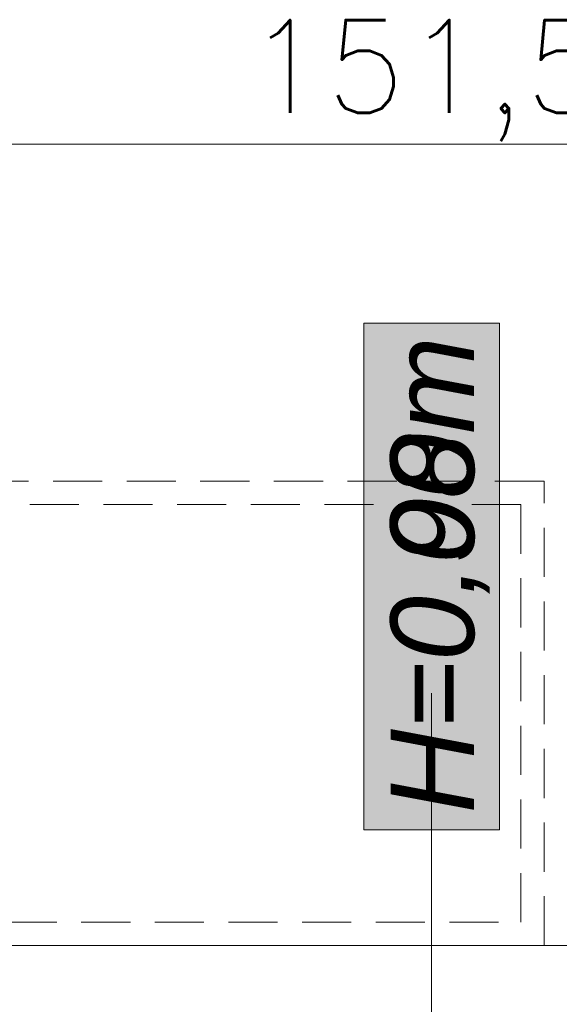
# Model space of a CAD drawing. Header units: millimetres. Extents: x -587 to 33545, y -26688 to 22494.
# Tile 187 of 256: x 11451 to 11521, y 9781 to 9908. Entities that reach past the tile are written whole.
import ezdxf

# ---------------------------------------------------------------- set-up
doc = ezdxf.new("R2010")
doc.units = ezdxf.units.MM
doc.header["$MEASUREMENT"] = 0
doc.linetypes.add('DASHED2', pattern=[9.525, 6.35, -3.175])
for name, color, linetype, lineweight in [('A_opisy', 166, 'Continuous', 15), ('A_wyposażenie', 7, 'Continuous', 9), ('Nowe_820-G Rysunki Obrazki_Nr_pióra__1', 7, 'Continuous', 13), ('wymiarowanie', 176, 'Continuous', 9)]:
    doc.layers.add(name, color=color, linetype=linetype, lineweight=lineweight)
doc.styles.add('ARIALL', font='GOTHIC.TTF', dxfattribs={"height": 40})
doc.styles.add('styl2', font='simplex.shx')
doc.dimstyles.new('Skala 1-50', dxfattribs={"dimtxt": 12, "dimasz": 5, "dimexe": 1, "dimexo": 1, "dimgap": 1.5, "dimtad": 1, "dimdec": 1, "dimrnd": 0.5, "dimtxsty": 'styl2', "dimblk": 'ARCHTICK', "dimcen": 5, "dimadec": 0, "dimazin": 0, "dimtfac": 1, "dimtdec": 1, "dimtmove": 1, "dimatfit": 3, "dimldrblk": 'ARCHTICK', "dimfxl": 5, "dimfxlon": 1, "dimlwd": -1, "dimlwe": -1, "dimarcsym": 0})

# ---------------------------------------------------------------- blocks, each defined once
blk = doc.blocks.new('_ArchTick')
at = {"color": 0, "linetype": 'ByBlock', "const_width": 0.15}
blk.add_lwpolyline([(-0.5, -0.5), (0.5, 0.5)], dxfattribs=at)
blk = doc.blocks.new('*D6224')
at = {"layer": 'Defpoints', "color": 0}
for p in [(11579.29, 9892.39), (11427.67, 9788.83), (11579.29, 9788.83)]:
    blk.add_point(p, dxfattribs=at)
at = {"layer": 'wymiarowanie', "color": 0}
for p, q in [((11427.67, 9887.39), (11427.67, 9893.39)), ((11579.29, 9887.39), (11579.29, 9893.39)), ((11427.67, 9892.39), (11579.29, 9892.39))]:
    blk.add_line(p, q, dxfattribs=at)
at = {"layer": 'wymiarowanie', "color": 0, "xscale": 5, "yscale": 5, "zscale": 5, "rotation": 180}
blk.add_blockref('_ArchTick', (11427.67, 9892.39), dxfattribs=at)
at = {"layer": 'wymiarowanie', "color": 0, "xscale": 5, "yscale": 5, "zscale": 5}
blk.add_blockref('_ArchTick', (11579.29, 9892.39), dxfattribs=at)
at = {"layer": 'wymiarowanie', "color": 0, "insert": (11503.48, 9900.59), "char_height": 12, "attachment_point": 5, "style": 'styl2'}
blk.add_mtext('151,5', dxfattribs=at)

msp = doc.modelspace()

# ---------------------------------------------------------------- hatches: boundary and pattern name
at = {"layer": 'A_opisy', "ltscale": 0.3, "true_color": 0xffffff}
msp.add_hatch(color=7, dxfattribs=at).paths.add_polyline_path([(11495.52, 9803.77), (11495.52, 9869.23), (11513.05, 9869.23), (11513.05, 9803.77)])
msp.add_hatch(color=7, dxfattribs=at).paths.add_polyline_path([(11495.52, 9803.77), (11495.52, 9869.23), (11513.05, 9869.23), (11513.05, 9803.77)])
msp.add_hatch(color=7, dxfattribs=at).paths.add_polyline_path([(11495.52, 9803.77), (11495.52, 9869.23), (11513.05, 9869.23), (11513.05, 9803.77)])
msp.add_hatch(color=7, dxfattribs=at).paths.add_polyline_path([(11495.52, 9803.77), (11495.52, 9869.23), (11513.05, 9869.23), (11513.05, 9803.77)])

# ---------------------------------------------------------------- linework, layer by layer
at = {"layer": 'A_opisy'}
msp.add_line((11504.29, 9687.98), (11504.29, 9821.45), dxfattribs=at)
at = {"layer": 'A_opisy', "ltscale": 0.3}
msp.add_lwpolyline([(11495.52, 9803.77), (11495.52, 9869.23), (11513.05, 9869.23), (11513.05, 9803.77)], close=True, dxfattribs=at)
msp.add_lwpolyline([(11495.52, 9803.77), (11495.52, 9869.23), (11513.05, 9869.23), (11513.05, 9803.77)], close=True, dxfattribs=at)
msp.add_lwpolyline([(11495.52, 9803.77), (11495.52, 9869.23), (11513.05, 9869.23), (11513.05, 9803.77)], close=True, dxfattribs=at)
msp.add_lwpolyline([(11495.52, 9803.77), (11495.52, 9869.23), (11513.05, 9869.23), (11513.05, 9803.77)], close=True, dxfattribs=at)
at = {"layer": 'A_wyposażenie', "color": 7, "linetype": 'DASHED2'}
for points in [[(11398.83, 9848.83), (11398.83, 9788.83), (11518.83, 9788.83), (11518.83, 9848.83)], [(11398.83, 9848.83), (11398.83, 9788.83), (11518.83, 9788.83), (11518.83, 9848.83)], [(11401.83, 9845.83), (11401.83, 9791.83), (11515.83, 9791.83), (11515.83, 9845.83)], [(11401.83, 9845.83), (11401.83, 9791.83), (11515.83, 9791.83), (11515.83, 9845.83)]]:
    msp.add_lwpolyline(points, close=True, dxfattribs=at)
at = {"layer": 'Nowe_820-G Rysunki Obrazki_Nr_pióra__1', "color": 7, "linetype": 'Continuous', "lineweight": 13}
for points in [[(11213.46, 9788.83), (11774.02, 9788.83)], [(11427.67, 9788.83), (11580.91, 9788.83)]]:
    msp.add_lwpolyline(points, dxfattribs=at)

# ---------------------------------------------------------------- texts
at = {"layer": 'A_opisy', "ltscale": 0.3, "insert": (11498.98, 9805.89), "char_height": 10.8, "width": 109.7533, "attachment_point": 1, "rotation": 90, "style": 'ARIALL'}
for s in ['{\\fArial|b0|i1|c238|p34;H=0,00m}', '{\\fArial|b0|i1|c238|p34;H=0,98m}']:
    msp.add_mtext(s, dxfattribs=at)

# ---------------------------------------------------------------- dimensions: what is measured, and where the dimension line sits
at = {"layer": 'wymiarowanie'}
dim = msp.add_linear_dim(base=(11579.29, 9892.39), p1=(11427.67, 9788.83), p2=(11579.29, 9788.83), dimstyle='Skala 1-50', dxfattribs=at)
dim.commit()
dim.dimension.update_dxf_attribs({"geometry": '*D6224', "text_midpoint": (11503.48, 9900.59)})

doc.saveas('drawing.dxf')
